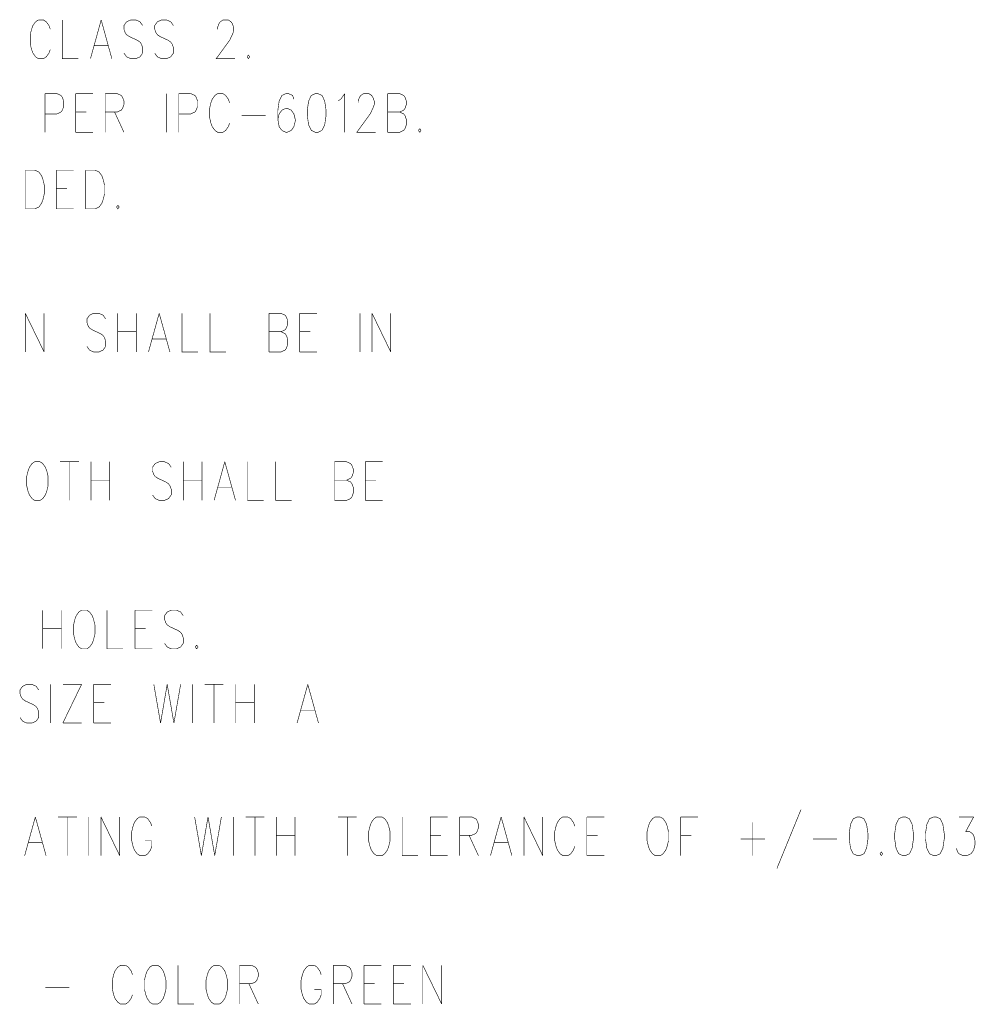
# Model space of a CAD drawing. Extents: x 0 to 34, y 0 to 22.
# Tile 24 of 30: x 21.9 to 23.6, y 9.5 to 11.2. Entities that reach past the tile are written whole.
import ezdxf

# ---------------------------------------------------------------- set-up
doc = ezdxf.new("R2010")
doc.units = 0
doc.header["$MEASUREMENT"] = 0
doc.layers.add('DD_PHO', color=7, linetype='CONTINUOUS')

msp = doc.modelspace()

# ---------------------------------------------------------------- linework, layer by layer
at = {"layer": 'DD_PHO', "const_width": 0.001}
for points in [[(21.9761, 11.2106), (21.9716, 11.2075), (21.9671, 11.2012), (21.9648, 11.195), (21.9625, 11.1856)], [(21.9852, 11.2106), (21.9761, 11.2106)], [(21.9966, 11.195), (21.9943, 11.2012), (21.9898, 11.2075), (21.9852, 11.2106)], [(22.0171, 11.2106), (22.0171, 11.145), (22.0443, 11.145)], [(22.083, 11.2106), (22.0648, 11.145)], [(22.083, 11.2106), (22.1011, 11.145)], [(22.133, 11.2106), (22.1261, 11.2075), (22.1216, 11.2012), (22.1216, 11.195), (22.1239, 11.1887), (22.1261, 11.1856)], [(22.1421, 11.2106), (22.133, 11.2106)], [(22.1534, 11.2012), (22.1489, 11.2075), (22.1421, 11.2106)], [(22.1852, 11.2106), (22.1784, 11.2075), (22.1739, 11.2012), (22.1739, 11.195), (22.1761, 11.1887), (22.1784, 11.1856)], [(22.1943, 11.2106), (22.1852, 11.2106)], [(22.2057, 11.2012), (22.2011, 11.2075), (22.1943, 11.2106)], [(22.2807, 11.1981), (22.283, 11.2044)], [(22.283, 11.2044), (22.2852, 11.2075), (22.2898, 11.2106)], [(22.2898, 11.2106), (22.2989, 11.2106)], [(22.2989, 11.2106), (22.3034, 11.2075), (22.3057, 11.2044)], [(22.3057, 11.2044), (22.308, 11.1981)], [(21.9625, 11.1856), (21.9625, 11.17), (21.9648, 11.1606)], [(22.1261, 11.1856), (22.1307, 11.1825), (22.1443, 11.1762), (22.1489, 11.1731)], [(22.1784, 11.1856), (22.183, 11.1825), (22.1966, 11.1762), (22.2011, 11.1731)], [(22.3057, 11.1856), (22.3011, 11.1762), (22.2784, 11.145), (22.3102, 11.145)], [(22.2807, 11.195), (22.2807, 11.1981)], [(22.308, 11.1919), (22.3057, 11.1856)], [(22.308, 11.1981), (22.308, 11.1919)], [(22.0716, 11.1669), (22.0943, 11.1669)], [(22.1489, 11.1731), (22.1511, 11.17), (22.1534, 11.1637), (22.1534, 11.1544)], [(22.2011, 11.1731), (22.2034, 11.17), (22.2057, 11.1637), (22.2057, 11.1544)], [(21.9648, 11.1606), (21.9671, 11.1544)], [(21.9671, 11.1544), (21.9716, 11.1481)], [(21.9898, 11.1481), (21.9943, 11.1544)], [(21.9943, 11.1544), (21.9966, 11.1606)], [(22.1261, 11.1481), (22.1216, 11.1544)], [(22.1534, 11.1544), (22.1489, 11.1481)], [(22.1784, 11.1481), (22.1739, 11.1544)], [(22.2057, 11.1544), (22.2011, 11.1481)], [(22.333, 11.1512), (22.3307, 11.1481)], [(22.3352, 11.1481), (22.333, 11.1512)], [(21.9716, 11.1481), (21.9761, 11.145), (21.9852, 11.145), (21.9898, 11.1481)], [(22.1489, 11.1481), (22.1421, 11.145), (22.133, 11.145), (22.1261, 11.1481)], [(22.2011, 11.1481), (22.1943, 11.145), (22.1852, 11.145), (22.1784, 11.1481)], [(22.3307, 11.1481), (22.333, 11.145), (22.3352, 11.1481)], [(21.9875, 11.0856), (21.9875, 11.02)], [(21.9875, 11.0856), (22.008, 11.0856)], [(22.008, 11.0856), (22.0148, 11.0825), (22.0171, 11.0794)], [(22.0398, 11.0856), (22.0398, 11.02)], [(22.0398, 11.0856), (22.0693, 11.0856)], [(22.0898, 11.0856), (22.0898, 11.02)], [(22.0898, 11.0856), (22.1102, 11.0856)], [(22.1102, 11.0856), (22.1171, 11.0825), (22.1193, 11.0794)], [(22.1943, 11.0856), (22.1943, 11.02)], [(22.2148, 11.0856), (22.2148, 11.02)], [(22.2148, 11.0856), (22.2352, 11.0856)], [(22.2352, 11.0856), (22.2421, 11.0825), (22.2443, 11.0794)], [(22.2807, 11.0856), (22.2761, 11.0825), (22.2716, 11.0762), (22.2693, 11.07), (22.2671, 11.0606)], [(22.2898, 11.0856), (22.2807, 11.0856)], [(22.3011, 11.07), (22.2989, 11.0762), (22.2943, 11.0825), (22.2898, 11.0856)], [(22.3966, 11.0856), (22.3898, 11.0825), (22.3852, 11.0731)], [(22.4011, 11.0856), (22.3966, 11.0856)], [(22.4102, 11.0762), (22.408, 11.0825), (22.4011, 11.0856)], [(22.4466, 11.0856), (22.4398, 11.0825), (22.4352, 11.0731)], [(22.4511, 11.0856), (22.4466, 11.0856)], [(22.4625, 11.0731), (22.458, 11.0825), (22.4511, 11.0856)], [(22.4852, 11.0731), (22.4898, 11.0762), (22.4966, 11.0856)], [(22.4966, 11.0856), (22.4966, 11.02)], [(22.5216, 11.0794), (22.5239, 11.0825), (22.5284, 11.0856)], [(22.5284, 11.0856), (22.5375, 11.0856)], [(22.5375, 11.0856), (22.5421, 11.0825), (22.5443, 11.0794)], [(22.5693, 11.0856), (22.5693, 11.02)], [(22.5693, 11.0856), (22.5898, 11.0856)], [(22.5898, 11.0856), (22.5966, 11.0825), (22.5989, 11.0794)], [(22.0193, 11.0731), (22.0193, 11.0637), (22.0171, 11.0575), (22.0148, 11.0544)], [(22.0171, 11.0794), (22.0193, 11.0731)], [(22.1193, 11.0794), (22.1216, 11.0731)], [(22.1216, 11.0669), (22.1193, 11.0606)], [(22.1216, 11.0731), (22.1216, 11.0669)], [(22.2466, 11.0731), (22.2466, 11.0637), (22.2443, 11.0575), (22.2421, 11.0544)], [(22.2443, 11.0794), (22.2466, 11.0731)], [(22.3852, 11.0731), (22.383, 11.0575), (22.383, 11.0419)], [(22.4352, 11.0731), (22.433, 11.0575), (22.433, 11.0481)], [(22.4648, 11.0481), (22.4648, 11.0575), (22.4625, 11.0731)], [(22.5193, 11.0731), (22.5216, 11.0794)], [(22.5193, 11.07), (22.5193, 11.0731)], [(22.5443, 11.0794), (22.5466, 11.0731)], [(22.5466, 11.0669), (22.5443, 11.0606)], [(22.5466, 11.0731), (22.5466, 11.0669)], [(22.5989, 11.0794), (22.6011, 11.0731)], [(22.6011, 11.0669), (22.5989, 11.0606)], [(22.6011, 11.0731), (22.6011, 11.0669)], [(22.0148, 11.0544), (22.008, 11.0512), (21.9875, 11.0512)], [(22.0398, 11.0544), (22.058, 11.0544)], [(22.1102, 11.0544), (22.0898, 11.0544)], [(22.1057, 11.0544), (22.1216, 11.02)], [(22.1193, 11.0606), (22.1171, 11.0575), (22.1102, 11.0544)], [(22.2421, 11.0544), (22.2352, 11.0512), (22.2148, 11.0512)], [(22.2671, 11.0606), (22.2671, 11.045), (22.2693, 11.0356)], [(22.3966, 11.0606), (22.3898, 11.0575), (22.3852, 11.0512), (22.383, 11.0419)], [(22.3989, 11.0606), (22.3966, 11.0606)], [(22.4125, 11.0419), (22.4102, 11.0512), (22.4057, 11.0575), (22.3989, 11.0606)], [(22.5443, 11.0606), (22.5398, 11.0512), (22.5171, 11.02), (22.5489, 11.02)], [(22.5693, 11.0544), (22.5898, 11.0544)], [(22.5989, 11.0606), (22.5966, 11.0575), (22.5898, 11.0544)], [(22.5898, 11.0544), (22.5966, 11.0512), (22.5989, 11.0481)], [(22.2693, 11.0356), (22.2716, 11.0294)], [(22.2989, 11.0294), (22.3011, 11.0356)], [(22.3216, 11.0481), (22.3625, 11.0481)], [(22.383, 11.0419), (22.3852, 11.0294)], [(22.4102, 11.0294), (22.4125, 11.0387), (22.4125, 11.0419)], [(22.433, 11.0481), (22.4352, 11.0325), (22.4398, 11.0231)], [(22.458, 11.0231), (22.4625, 11.0325), (22.4648, 11.0481)], [(22.6011, 11.0419), (22.6011, 11.0325), (22.5989, 11.0262), (22.5966, 11.0231)], [(22.5989, 11.0481), (22.6011, 11.0419)], [(22.0398, 11.02), (22.0693, 11.02)], [(22.2716, 11.0294), (22.2761, 11.0231)], [(22.2761, 11.0231), (22.2807, 11.02), (22.2898, 11.02), (22.2943, 11.0231)], [(22.2943, 11.0231), (22.2989, 11.0294)], [(22.3852, 11.0294), (22.3898, 11.0231)], [(22.3898, 11.0231), (22.3966, 11.02), (22.3989, 11.02), (22.4057, 11.0231)], [(22.4057, 11.0231), (22.4102, 11.0294)], [(22.4398, 11.0231), (22.4466, 11.02), (22.4511, 11.02), (22.458, 11.0231)], [(22.5966, 11.0231), (22.5898, 11.02), (22.5693, 11.02)], [(22.6239, 11.0262), (22.6216, 11.0231)], [(22.6216, 11.0231), (22.6239, 11.02), (22.6261, 11.0231)], [(22.6261, 11.0231), (22.6239, 11.0262)], [(21.9545, 10.9556), (21.9545, 10.89)], [(21.9545, 10.9556), (21.9704, 10.9556)], [(21.9704, 10.9556), (21.9772, 10.9525), (21.9818, 10.9462), (21.9841, 10.94), (21.9863, 10.9306)], [(22.0068, 10.9556), (22.0068, 10.89)], [(22.0068, 10.9556), (22.0363, 10.9556)], [(22.0568, 10.9556), (22.0568, 10.89)], [(22.0568, 10.9556), (22.0727, 10.9556)], [(22.0727, 10.9556), (22.0795, 10.9525), (22.0841, 10.9462), (22.0863, 10.94), (22.0886, 10.9306)], [(21.9863, 10.9306), (21.9863, 10.915), (21.9841, 10.9056)], [(22.0068, 10.9244), (22.025, 10.9244)], [(22.0886, 10.9306), (22.0886, 10.915), (22.0863, 10.9056)], [(21.9818, 10.8994), (21.9772, 10.8931)], [(21.9841, 10.9056), (21.9818, 10.8994)], [(22.0841, 10.8994), (22.0795, 10.8931)], [(22.0863, 10.9056), (22.0841, 10.8994)], [(21.9772, 10.8931), (21.9704, 10.89), (21.9545, 10.89)], [(22.0068, 10.89), (22.0363, 10.89)], [(22.0795, 10.8931), (22.0727, 10.89), (22.0568, 10.89)], [(22.1113, 10.8962), (22.1091, 10.8931)], [(22.1091, 10.8931), (22.1113, 10.89), (22.1136, 10.8931)], [(22.1136, 10.8931), (22.1113, 10.8962)], [(21.9542, 10.7126), (21.9542, 10.647)], [(21.9542, 10.7126), (21.9861, 10.647)], [(21.9861, 10.7126), (21.9861, 10.647)], [(22.0701, 10.7126), (22.0633, 10.7095), (22.0588, 10.7032), (22.0588, 10.697), (22.0611, 10.6907), (22.0633, 10.6876)], [(22.0792, 10.7126), (22.0701, 10.7126)], [(22.0906, 10.7032), (22.0861, 10.7095), (22.0792, 10.7126)], [(22.1111, 10.7126), (22.1111, 10.647)], [(22.1429, 10.7126), (22.1429, 10.647)], [(22.1815, 10.7126), (22.1633, 10.647)], [(22.1815, 10.7126), (22.1997, 10.647)], [(22.2201, 10.7126), (22.2201, 10.647), (22.2474, 10.647)], [(22.2679, 10.7126), (22.2679, 10.647), (22.2951, 10.647)], [(22.3679, 10.7126), (22.3679, 10.647)], [(22.3679, 10.7126), (22.3883, 10.7126)], [(22.3883, 10.7126), (22.3951, 10.7095), (22.3974, 10.7064)], [(22.3974, 10.7064), (22.3997, 10.7001)], [(22.3997, 10.7001), (22.3997, 10.6939)], [(22.4201, 10.7126), (22.4201, 10.647)], [(22.4201, 10.7126), (22.4497, 10.7126)], [(22.5224, 10.7126), (22.5224, 10.647)], [(22.5429, 10.7126), (22.5429, 10.647)], [(22.5429, 10.7126), (22.5747, 10.647)], [(22.5747, 10.7126), (22.5747, 10.647)], [(22.0633, 10.6876), (22.0679, 10.6845), (22.0815, 10.6782), (22.0861, 10.6751)], [(22.1111, 10.6814), (22.1429, 10.6814)], [(22.3679, 10.6814), (22.3883, 10.6814)], [(22.3974, 10.6876), (22.3951, 10.6845), (22.3883, 10.6814)], [(22.3883, 10.6814), (22.3951, 10.6782), (22.3974, 10.6751)], [(22.3997, 10.6939), (22.3974, 10.6876)], [(22.4201, 10.6814), (22.4383, 10.6814)], [(22.0861, 10.6751), (22.0883, 10.672), (22.0906, 10.6657), (22.0906, 10.6564)], [(22.1701, 10.6689), (22.1929, 10.6689)], [(22.3997, 10.6689), (22.3997, 10.6595), (22.3974, 10.6532), (22.3951, 10.6501)], [(22.3974, 10.6751), (22.3997, 10.6689)], [(22.0633, 10.6501), (22.0588, 10.6564)], [(22.0861, 10.6501), (22.0792, 10.647), (22.0701, 10.647), (22.0633, 10.6501)], [(22.0906, 10.6564), (22.0861, 10.6501)], [(22.3951, 10.6501), (22.3883, 10.647), (22.3679, 10.647)], [(22.4201, 10.647), (22.4497, 10.647)], [(21.9701, 10.4606), (21.9656, 10.4575), (21.9611, 10.4512), (21.9588, 10.445), (21.9565, 10.4356)], [(21.9792, 10.4606), (21.9701, 10.4606)], [(21.9929, 10.4356), (21.9906, 10.445), (21.9883, 10.4512), (21.9838, 10.4575), (21.9792, 10.4606)], [(22.0133, 10.4606), (22.0451, 10.4606)], [(22.0292, 10.4606), (22.0292, 10.395)], [(22.0656, 10.4606), (22.0656, 10.395)], [(22.0974, 10.4606), (22.0974, 10.395)], [(22.1815, 10.4606), (22.1747, 10.4575), (22.1701, 10.4512), (22.1701, 10.445), (22.1724, 10.4387), (22.1747, 10.4356)], [(22.1906, 10.4606), (22.1815, 10.4606)], [(22.202, 10.4512), (22.1974, 10.4575), (22.1906, 10.4606)], [(22.2224, 10.4606), (22.2224, 10.395)], [(22.2542, 10.4606), (22.2542, 10.395)], [(22.2929, 10.4606), (22.2747, 10.395)], [(22.2929, 10.4606), (22.3111, 10.395)], [(22.3315, 10.4606), (22.3315, 10.395), (22.3588, 10.395)], [(22.3792, 10.4606), (22.3792, 10.395), (22.4065, 10.395)], [(22.4792, 10.4606), (22.4792, 10.395)], [(22.4792, 10.4606), (22.4997, 10.4606)], [(22.4997, 10.4606), (22.5065, 10.4575), (22.5088, 10.4544)], [(22.5088, 10.4544), (22.5111, 10.4481)], [(22.5111, 10.4481), (22.5111, 10.4419)], [(22.5315, 10.4606), (22.5315, 10.395)], [(22.5315, 10.4606), (22.5611, 10.4606)], [(21.9565, 10.4356), (21.9565, 10.42), (21.9588, 10.4106)], [(21.9906, 10.4106), (21.9929, 10.42), (21.9929, 10.4356)], [(22.1747, 10.4356), (22.1792, 10.4325), (22.1929, 10.4262), (22.1974, 10.4231)], [(22.5088, 10.4356), (22.5065, 10.4325), (22.4997, 10.4294)], [(22.5111, 10.4419), (22.5088, 10.4356)], [(22.0656, 10.4294), (22.0974, 10.4294)], [(22.1974, 10.4231), (22.1997, 10.42), (22.202, 10.4137), (22.202, 10.4044)], [(22.2224, 10.4294), (22.2542, 10.4294)], [(22.2815, 10.4169), (22.3042, 10.4169)], [(22.4792, 10.4294), (22.4997, 10.4294)], [(22.4997, 10.4294), (22.5065, 10.4262), (22.5088, 10.4231)], [(22.5111, 10.4169), (22.5111, 10.4075), (22.5088, 10.4012), (22.5065, 10.3981)], [(22.5088, 10.4231), (22.5111, 10.4169)], [(22.5315, 10.4294), (22.5497, 10.4294)], [(21.9588, 10.4106), (21.9611, 10.4044)], [(21.9611, 10.4044), (21.9656, 10.3981)], [(21.9656, 10.3981), (21.9701, 10.395), (21.9792, 10.395), (21.9838, 10.3981)], [(21.9838, 10.3981), (21.9883, 10.4044)], [(21.9883, 10.4044), (21.9906, 10.4106)], [(22.1747, 10.3981), (22.1701, 10.4044)], [(22.1974, 10.3981), (22.1906, 10.395), (22.1815, 10.395), (22.1747, 10.3981)], [(22.202, 10.4044), (22.1974, 10.3981)], [(22.5065, 10.3981), (22.4997, 10.395), (22.4792, 10.395)], [(22.5315, 10.395), (22.5611, 10.395)], [(21.9838, 10.2086), (21.9838, 10.143)], [(22.0156, 10.2086), (22.0156, 10.143)], [(22.0497, 10.2086), (22.0451, 10.2055), (22.0406, 10.1992), (22.0383, 10.193), (22.0361, 10.1836)], [(22.0588, 10.2086), (22.0497, 10.2086)], [(22.0724, 10.1836), (22.0701, 10.193), (22.0679, 10.1992), (22.0633, 10.2055), (22.0588, 10.2086)], [(22.0929, 10.2086), (22.0929, 10.143), (22.1201, 10.143)], [(22.1406, 10.2086), (22.1406, 10.143)], [(22.1406, 10.2086), (22.1701, 10.2086)], [(22.202, 10.2086), (22.1951, 10.2055), (22.1906, 10.1992), (22.1906, 10.193), (22.1929, 10.1867), (22.1951, 10.1836)], [(22.2111, 10.2086), (22.202, 10.2086)], [(22.2224, 10.1992), (22.2179, 10.2055), (22.2111, 10.2086)], [(22.0361, 10.1836), (22.0361, 10.168), (22.0383, 10.1586)], [(22.0701, 10.1586), (22.0724, 10.168), (22.0724, 10.1836)], [(22.1951, 10.1836), (22.1997, 10.1805), (22.2133, 10.1742), (22.2179, 10.1711)], [(21.9838, 10.1774), (22.0156, 10.1774)], [(22.1406, 10.1774), (22.1588, 10.1774)], [(22.2179, 10.1711), (22.2201, 10.168), (22.2224, 10.1617), (22.2224, 10.1524)], [(22.0383, 10.1586), (22.0406, 10.1524)], [(22.0406, 10.1524), (22.0451, 10.1461)], [(22.0633, 10.1461), (22.0679, 10.1524)], [(22.0679, 10.1524), (22.0701, 10.1586)], [(22.1951, 10.1461), (22.1906, 10.1524)], [(22.2224, 10.1524), (22.2179, 10.1461)], [(22.2451, 10.1492), (22.2429, 10.1461)], [(22.2474, 10.1461), (22.2451, 10.1492)], [(22.0451, 10.1461), (22.0497, 10.143), (22.0588, 10.143), (22.0633, 10.1461)], [(22.1406, 10.143), (22.1701, 10.143)], [(22.2179, 10.1461), (22.2111, 10.143), (22.202, 10.143), (22.1951, 10.1461)], [(22.2429, 10.1461), (22.2451, 10.143), (22.2474, 10.1461)], [(21.9565, 10.0826), (21.9497, 10.0795), (21.9451, 10.0732), (21.9451, 10.067), (21.9474, 10.0607), (21.9497, 10.0576)], [(21.9656, 10.0826), (21.9565, 10.0826)], [(21.977, 10.0732), (21.9724, 10.0795), (21.9656, 10.0826)], [(21.9974, 10.0826), (21.9974, 10.017)], [(22.0497, 10.0826), (22.0179, 10.017)], [(22.0179, 10.0826), (22.0497, 10.0826)], [(22.0701, 10.0826), (22.0701, 10.017)], [(22.0701, 10.0826), (22.0997, 10.0826)], [(22.1724, 10.0826), (22.1838, 10.017)], [(22.1951, 10.0826), (22.1838, 10.017)], [(22.1951, 10.0826), (22.2065, 10.017)], [(22.2179, 10.0826), (22.2065, 10.017)], [(22.2383, 10.0826), (22.2383, 10.017)], [(22.2588, 10.0826), (22.2906, 10.0826)], [(22.2747, 10.0826), (22.2747, 10.017)], [(22.3111, 10.0826), (22.3111, 10.017)], [(22.3429, 10.0826), (22.3429, 10.017)], [(22.4338, 10.0826), (22.4156, 10.017)], [(22.4338, 10.0826), (22.452, 10.017)], [(21.9497, 10.0576), (21.9542, 10.0545), (21.9679, 10.0482), (21.9724, 10.0451)], [(22.0701, 10.0514), (22.0883, 10.0514)], [(22.3111, 10.0514), (22.3429, 10.0514)], [(21.9724, 10.0451), (21.9747, 10.042), (21.977, 10.0357), (21.977, 10.0264)], [(22.4224, 10.0389), (22.4451, 10.0389)], [(21.9497, 10.0201), (21.9451, 10.0264)], [(21.9724, 10.0201), (21.9656, 10.017), (21.9565, 10.017), (21.9497, 10.0201)], [(21.977, 10.0264), (21.9724, 10.0201)], [(22.0179, 10.017), (22.0497, 10.017)], [(22.0701, 10.017), (22.0997, 10.017)], [(23.2712, 9.8701), (23.2303, 9.7701)], [(21.9712, 9.8576), (21.9531, 9.792)], [(21.9712, 9.8576), (21.9894, 9.792)], [(22.0099, 9.8576), (22.0417, 9.8576)], [(22.0258, 9.8576), (22.0258, 9.792)], [(22.0621, 9.8576), (22.0621, 9.792)], [(22.0826, 9.8576), (22.0826, 9.792)], [(22.0826, 9.8576), (22.1144, 9.792)], [(22.1144, 9.8576), (22.1144, 9.792)], [(22.1485, 9.8576), (22.144, 9.8545), (22.1394, 9.8482), (22.1371, 9.842), (22.1349, 9.8326)], [(22.1576, 9.8576), (22.1485, 9.8576)], [(22.169, 9.842), (22.1667, 9.8482), (22.1621, 9.8545), (22.1576, 9.8576)], [(22.2417, 9.8576), (22.2531, 9.792)], [(22.2644, 9.8576), (22.2531, 9.792)], [(22.2644, 9.8576), (22.2758, 9.792)], [(22.2871, 9.8576), (22.2758, 9.792)], [(22.3076, 9.8576), (22.3076, 9.792)], [(22.3281, 9.8576), (22.3599, 9.8576)], [(22.344, 9.8576), (22.344, 9.792)], [(22.3803, 9.8576), (22.3803, 9.792)], [(22.4121, 9.8576), (22.4121, 9.792)], [(22.4849, 9.8576), (22.5167, 9.8576)], [(22.5008, 9.8576), (22.5008, 9.792)], [(22.5508, 9.8576), (22.5462, 9.8545), (22.5417, 9.8482), (22.5394, 9.842), (22.5371, 9.8326)], [(22.5599, 9.8576), (22.5508, 9.8576)], [(22.5735, 9.8326), (22.5712, 9.842), (22.569, 9.8482), (22.5644, 9.8545), (22.5599, 9.8576)], [(22.594, 9.8576), (22.594, 9.792), (22.6212, 9.792)], [(22.6417, 9.8576), (22.6417, 9.792)], [(22.6417, 9.8576), (22.6712, 9.8576)], [(22.6917, 9.8576), (22.6917, 9.792)], [(22.6917, 9.8576), (22.7121, 9.8576)], [(22.7121, 9.8576), (22.719, 9.8545), (22.7212, 9.8514)], [(22.7212, 9.8514), (22.7235, 9.8451)], [(22.7621, 9.8576), (22.744, 9.792)], [(22.7621, 9.8576), (22.7803, 9.792)], [(22.8008, 9.8576), (22.8008, 9.792)], [(22.8008, 9.8576), (22.8326, 9.792)], [(22.8326, 9.8576), (22.8326, 9.792)], [(22.8667, 9.8576), (22.8621, 9.8545), (22.8576, 9.8482), (22.8553, 9.842), (22.8531, 9.8326)], [(22.8758, 9.8576), (22.8667, 9.8576)], [(22.8871, 9.842), (22.8849, 9.8482), (22.8803, 9.8545), (22.8758, 9.8576)], [(22.9076, 9.8576), (22.9076, 9.792)], [(22.9076, 9.8576), (22.9371, 9.8576)], [(23.0235, 9.8576), (23.019, 9.8545), (23.0144, 9.8482), (23.0121, 9.842), (23.0099, 9.8326)], [(23.0326, 9.8576), (23.0235, 9.8576)], [(23.0462, 9.8326), (23.044, 9.842), (23.0417, 9.8482), (23.0371, 9.8545), (23.0326, 9.8576)], [(23.0667, 9.8576), (23.0667, 9.792)], [(23.0667, 9.8576), (23.0962, 9.8576)], [(23.1894, 9.8482), (23.1894, 9.792)], [(23.3667, 9.8576), (23.3599, 9.8545), (23.3553, 9.8451)], [(23.3712, 9.8576), (23.3667, 9.8576)], [(23.3826, 9.8451), (23.3781, 9.8545), (23.3712, 9.8576)], [(23.444, 9.8576), (23.4371, 9.8545), (23.4326, 9.8451)], [(23.4485, 9.8576), (23.444, 9.8576)], [(23.4599, 9.8451), (23.4553, 9.8545), (23.4485, 9.8576)], [(23.4962, 9.8576), (23.4894, 9.8545), (23.4849, 9.8451)], [(23.5008, 9.8576), (23.4962, 9.8576)], [(23.5121, 9.8451), (23.5076, 9.8545), (23.5008, 9.8576)], [(23.5394, 9.8576), (23.5644, 9.8576)], [(23.5644, 9.8576), (23.5508, 9.8326)], [(22.1349, 9.8326), (22.1349, 9.817), (22.1371, 9.8076)], [(22.5371, 9.8326), (22.5371, 9.817), (22.5394, 9.8076)], [(22.5712, 9.8076), (22.5735, 9.817), (22.5735, 9.8326)], [(22.7212, 9.8326), (22.719, 9.8295), (22.7121, 9.8264)], [(22.7235, 9.8389), (22.7212, 9.8326)], [(22.7235, 9.8451), (22.7235, 9.8389)], [(22.8531, 9.8326), (22.8531, 9.817), (22.8553, 9.8076)], [(23.0099, 9.8326), (23.0099, 9.817), (23.0121, 9.8076)], [(23.044, 9.8076), (23.0462, 9.817), (23.0462, 9.8326)], [(23.3553, 9.8451), (23.3531, 9.8295), (23.3531, 9.8201)], [(23.3849, 9.8201), (23.3849, 9.8295), (23.3826, 9.8451)], [(23.4326, 9.8451), (23.4303, 9.8295), (23.4303, 9.8201)], [(23.4621, 9.8201), (23.4621, 9.8295), (23.4599, 9.8451)], [(23.4849, 9.8451), (23.4826, 9.8295), (23.4826, 9.8201)], [(23.5144, 9.8201), (23.5144, 9.8295), (23.5121, 9.8451)], [(23.5508, 9.8326), (23.5576, 9.8326)], [(23.5576, 9.8326), (23.5621, 9.8295), (23.5644, 9.8264)], [(21.9599, 9.8139), (21.9826, 9.8139)], [(22.1576, 9.817), (22.169, 9.817)], [(22.169, 9.8076), (22.169, 9.817)], [(22.3803, 9.8264), (22.4121, 9.8264)], [(22.6417, 9.8264), (22.6599, 9.8264)], [(22.7121, 9.8264), (22.6917, 9.8264)], [(22.7076, 9.8264), (22.7235, 9.792)], [(22.7508, 9.8139), (22.7735, 9.8139)], [(22.9076, 9.8264), (22.9258, 9.8264)], [(23.0667, 9.8264), (23.0849, 9.8264)], [(23.169, 9.8201), (23.2099, 9.8201)], [(23.2917, 9.8201), (23.3326, 9.8201)], [(23.3531, 9.8201), (23.3553, 9.8045), (23.3599, 9.7951)], [(23.3781, 9.7951), (23.3826, 9.8045), (23.3849, 9.8201)], [(23.4303, 9.8201), (23.4326, 9.8045), (23.4371, 9.7951)], [(23.4553, 9.7951), (23.4599, 9.8045), (23.4621, 9.8201)], [(23.4826, 9.8201), (23.4849, 9.8045), (23.4894, 9.7951)], [(23.5076, 9.7951), (23.5121, 9.8045), (23.5144, 9.8201)], [(23.5644, 9.8264), (23.5667, 9.817), (23.5667, 9.8107), (23.5644, 9.8014)], [(22.1371, 9.8076), (22.1394, 9.8014)], [(22.1394, 9.8014), (22.144, 9.7951)], [(22.1621, 9.7951), (22.1667, 9.8014)], [(22.1667, 9.8014), (22.169, 9.8076)], [(22.5394, 9.8076), (22.5417, 9.8014)], [(22.5417, 9.8014), (22.5462, 9.7951)], [(22.5644, 9.7951), (22.569, 9.8014)], [(22.569, 9.8014), (22.5712, 9.8076)], [(22.8553, 9.8076), (22.8576, 9.8014)], [(22.8576, 9.8014), (22.8621, 9.7951)], [(22.8803, 9.7951), (22.8849, 9.8014)], [(22.8849, 9.8014), (22.8871, 9.8076)], [(23.0121, 9.8076), (23.0144, 9.8014)], [(23.0144, 9.8014), (23.019, 9.7951)], [(23.0371, 9.7951), (23.0417, 9.8014)], [(23.0417, 9.8014), (23.044, 9.8076)], [(23.4076, 9.7982), (23.4053, 9.7951)], [(23.4099, 9.7951), (23.4076, 9.7982)], [(23.5394, 9.7951), (23.5371, 9.7982), (23.5349, 9.8045)], [(23.5644, 9.8014), (23.5599, 9.7951)], [(22.144, 9.7951), (22.1485, 9.792), (22.1576, 9.792), (22.1621, 9.7951)], [(22.5462, 9.7951), (22.5508, 9.792), (22.5599, 9.792), (22.5644, 9.7951)], [(22.6417, 9.792), (22.6712, 9.792)], [(22.8621, 9.7951), (22.8667, 9.792), (22.8758, 9.792), (22.8803, 9.7951)], [(22.9076, 9.792), (22.9371, 9.792)], [(23.019, 9.7951), (23.0235, 9.792), (23.0326, 9.792), (23.0371, 9.7951)], [(23.3599, 9.7951), (23.3667, 9.792), (23.3712, 9.792), (23.3781, 9.7951)], [(23.4053, 9.7951), (23.4076, 9.792), (23.4099, 9.7951)], [(23.4371, 9.7951), (23.444, 9.792), (23.4485, 9.792), (23.4553, 9.7951)], [(23.4894, 9.7951), (23.4962, 9.792), (23.5008, 9.792), (23.5076, 9.7951)], [(23.5599, 9.7951), (23.5531, 9.792), (23.5462, 9.792), (23.5394, 9.7951)], [(22.1156, 9.6056), (22.1111, 9.6025), (22.1065, 9.5962), (22.1042, 9.59), (22.102, 9.5806)], [(22.1247, 9.6056), (22.1156, 9.6056)], [(22.1361, 9.59), (22.1338, 9.5962), (22.1292, 9.6025), (22.1247, 9.6056)], [(22.1701, 9.6056), (22.1656, 9.6025), (22.1611, 9.5962), (22.1588, 9.59), (22.1565, 9.5806)], [(22.1792, 9.6056), (22.1701, 9.6056)], [(22.1929, 9.5806), (22.1906, 9.59), (22.1883, 9.5962), (22.1838, 9.6025), (22.1792, 9.6056)], [(22.2133, 9.6056), (22.2133, 9.54), (22.2406, 9.54)], [(22.2747, 9.6056), (22.2701, 9.6025), (22.2656, 9.5962), (22.2633, 9.59), (22.2611, 9.5806)], [(22.2838, 9.6056), (22.2747, 9.6056)], [(22.2974, 9.5806), (22.2951, 9.59), (22.2929, 9.5962), (22.2883, 9.6025), (22.2838, 9.6056)], [(22.3179, 9.6056), (22.3179, 9.54)], [(22.3179, 9.6056), (22.3383, 9.6056)], [(22.3383, 9.6056), (22.3451, 9.6025), (22.3474, 9.5994)], [(22.3474, 9.5994), (22.3497, 9.5931)], [(22.4361, 9.6056), (22.4315, 9.6025), (22.427, 9.5962), (22.4247, 9.59), (22.4224, 9.5806)], [(22.4451, 9.6056), (22.4361, 9.6056)], [(22.4565, 9.59), (22.4542, 9.5962), (22.4497, 9.6025), (22.4451, 9.6056)], [(22.477, 9.6056), (22.477, 9.54)], [(22.477, 9.6056), (22.4974, 9.6056)], [(22.4974, 9.6056), (22.5042, 9.6025), (22.5065, 9.5994)], [(22.5065, 9.5994), (22.5088, 9.5931)], [(22.5292, 9.6056), (22.5292, 9.54)], [(22.5292, 9.6056), (22.5588, 9.6056)], [(22.5792, 9.6056), (22.5792, 9.54)], [(22.5792, 9.6056), (22.6088, 9.6056)], [(22.6292, 9.6056), (22.6292, 9.54)], [(22.6292, 9.6056), (22.6611, 9.54)], [(22.6611, 9.6056), (22.6611, 9.54)], [(22.102, 9.5806), (22.102, 9.565), (22.1042, 9.5556)], [(22.1565, 9.5806), (22.1565, 9.565), (22.1588, 9.5556)], [(22.1906, 9.5556), (22.1929, 9.565), (22.1929, 9.5806)], [(22.2611, 9.5806), (22.2611, 9.565), (22.2633, 9.5556)], [(22.2951, 9.5556), (22.2974, 9.565), (22.2974, 9.5806)], [(22.3474, 9.5806), (22.3451, 9.5775), (22.3383, 9.5744)], [(22.3497, 9.5869), (22.3474, 9.5806)], [(22.3497, 9.5931), (22.3497, 9.5869)], [(22.4224, 9.5806), (22.4224, 9.565), (22.4247, 9.5556)], [(22.5065, 9.5806), (22.5042, 9.5775), (22.4974, 9.5744)], [(22.5088, 9.5869), (22.5065, 9.5806)], [(22.5088, 9.5931), (22.5088, 9.5869)], [(21.9883, 9.5681), (22.0292, 9.5681)], [(22.3383, 9.5744), (22.3179, 9.5744)], [(22.3338, 9.5744), (22.3497, 9.54)], [(22.4451, 9.565), (22.4565, 9.565)], [(22.4565, 9.5556), (22.4565, 9.565)], [(22.4974, 9.5744), (22.477, 9.5744)], [(22.4929, 9.5744), (22.5088, 9.54)], [(22.5292, 9.5744), (22.5474, 9.5744)], [(22.5792, 9.5744), (22.5974, 9.5744)], [(22.1042, 9.5556), (22.1065, 9.5494)], [(22.1065, 9.5494), (22.1111, 9.5431)], [(22.1292, 9.5431), (22.1338, 9.5494)], [(22.1338, 9.5494), (22.1361, 9.5556)], [(22.1588, 9.5556), (22.1611, 9.5494)], [(22.1611, 9.5494), (22.1656, 9.5431)], [(22.1838, 9.5431), (22.1883, 9.5494)], [(22.1883, 9.5494), (22.1906, 9.5556)], [(22.2633, 9.5556), (22.2656, 9.5494)], [(22.2656, 9.5494), (22.2701, 9.5431)], [(22.2883, 9.5431), (22.2929, 9.5494)], [(22.2929, 9.5494), (22.2951, 9.5556)], [(22.4247, 9.5556), (22.427, 9.5494)], [(22.427, 9.5494), (22.4315, 9.5431)], [(22.4497, 9.5431), (22.4542, 9.5494)], [(22.4542, 9.5494), (22.4565, 9.5556)], [(22.1111, 9.5431), (22.1156, 9.54), (22.1247, 9.54), (22.1292, 9.5431)], [(22.1656, 9.5431), (22.1701, 9.54), (22.1792, 9.54), (22.1838, 9.5431)], [(22.2701, 9.5431), (22.2747, 9.54), (22.2838, 9.54), (22.2883, 9.5431)], [(22.4315, 9.5431), (22.4361, 9.54), (22.4451, 9.54), (22.4497, 9.5431)], [(22.5292, 9.54), (22.5588, 9.54)], [(22.5792, 9.54), (22.6088, 9.54)]]:
    msp.add_lwpolyline(points, dxfattribs=at)

doc.saveas('drawing.dxf')
